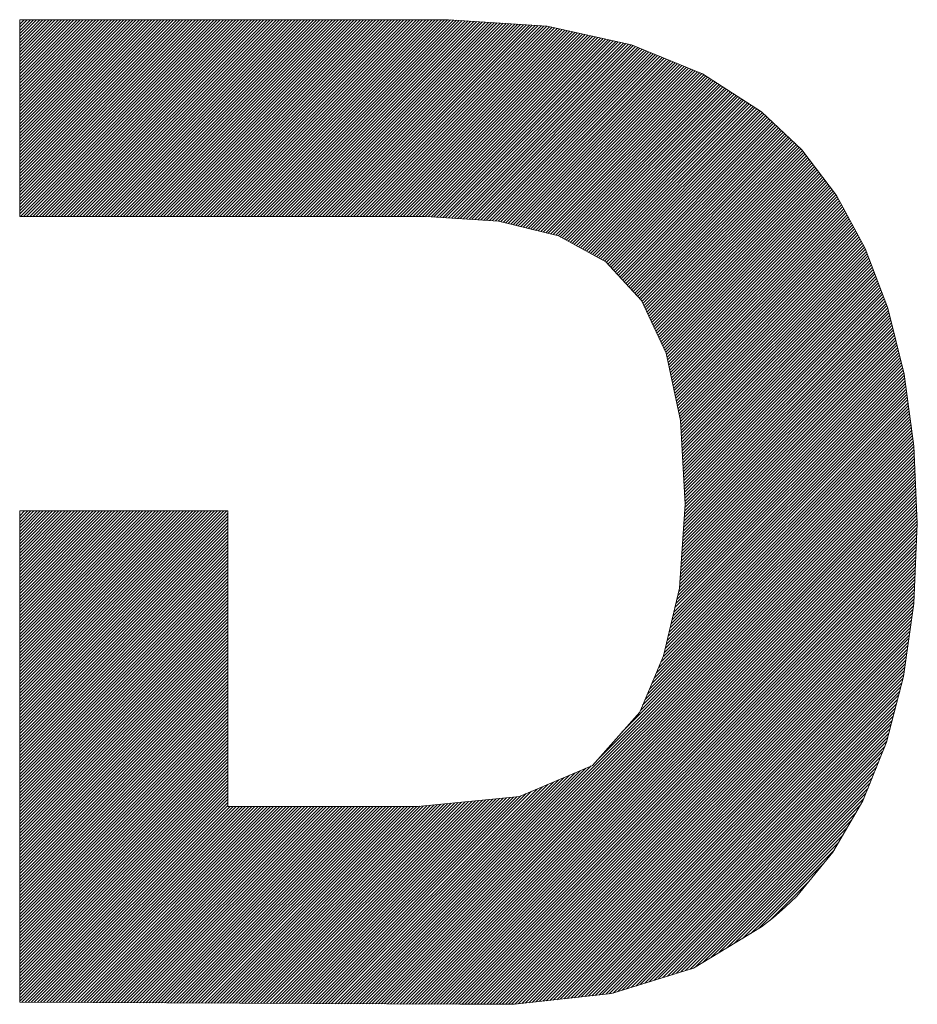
# Model space of a CAD drawing. Header units: millimetres. Extents: x 4 to 415, y -8563 to 292.
# Tile 184 of 256: x 240.52 to 245.05, y 11.51 to 16.49. Entities that reach past the tile are written whole.
import ezdxf

# ---------------------------------------------------------------- set-up
doc = ezdxf.new("R2010")
doc.units = ezdxf.units.MM
doc.layers.add('256', color=7, linetype='Continuous')

# ---------------------------------------------------------------- blocks, each defined once
blk = doc.blocks.new('HATCH25')
at = {"color": 5, "lineweight": 13}
for p, q in [((240.518724, 16.466352), (240.541322, 16.48895)), ((240.518724, 16.450632), (240.557042, 16.48895)), ((240.518724, 16.434912), (240.572762, 16.48895)), ((240.518724, 16.419192), (240.588482, 16.48895)), ((240.518724, 16.403472), (240.604202, 16.48895)), ((240.518724, 16.387752), (240.619922, 16.48895)), ((240.518724, 16.372032), (240.635642, 16.48895)), ((240.518724, 16.356312), (240.651362, 16.48895)), ((240.518724, 16.340592), (240.667082, 16.48895)), ((240.518724, 16.324872), (240.682802, 16.48895)), ((240.518724, 16.309152), (240.698522, 16.48895)), ((240.518724, 16.293432), (240.714242, 16.48895)), ((240.518724, 16.277712), (240.729962, 16.48895)), ((240.518724, 16.261992), (240.745682, 16.48895)), ((240.518724, 16.246272), (240.761402, 16.48895)), ((240.518724, 16.230552), (240.777122, 16.48895)), ((240.518724, 16.214832), (240.792842, 16.48895)), ((240.518724, 16.199112), (240.808562, 16.48895)), ((240.518724, 16.183392), (240.824282, 16.48895)), ((240.518724, 16.167672), (240.840002, 16.48895)), ((240.518724, 16.151952), (240.855722, 16.48895)), ((240.518724, 16.136232), (240.871442, 16.48895)), ((240.518724, 16.120512), (240.887162, 16.48895)), ((240.518724, 16.104792), (240.902882, 16.48895)), ((240.518724, 16.089072), (240.918602, 16.48895)), ((240.518724, 16.073352), (240.934322, 16.48895)), ((240.518724, 16.057633), (240.950041, 16.48895)), ((240.518724, 16.041913), (240.965761, 16.48895)), ((240.518724, 16.026193), (240.981481, 16.48895)), ((240.518724, 16.010473), (240.997201, 16.48895)), ((240.518724, 15.994753), (241.012921, 16.48895)), ((240.518724, 15.979033), (241.028641, 16.48895)), ((240.518724, 15.963313), (241.044361, 16.48895)), ((240.518724, 15.947593), (241.060081, 16.48895)), ((240.518724, 15.931873), (241.075801, 16.48895)), ((240.518724, 15.916153), (241.091521, 16.48895)), ((240.518724, 15.900433), (241.107241, 16.48895)), ((240.518724, 15.884713), (241.122961, 16.48895)), ((240.518724, 15.868993), (241.138681, 16.48895)), ((240.518724, 15.853273), (241.154401, 16.48895)), ((240.518724, 15.837553), (241.170121, 16.48895)), ((240.518724, 15.821833), (241.185841, 16.48895)), ((240.518724, 15.806113), (241.201561, 16.48895)), ((240.518724, 15.790393), (241.217281, 16.48895)), ((240.518724, 15.774673), (241.233001, 16.48895)), ((240.518724, 15.758953), (241.248721, 16.48895)), ((240.518724, 15.743233), (241.264441, 16.48895)), ((240.518724, 15.727513), (241.280161, 16.48895)), ((240.518724, 15.711793), (241.295881, 16.48895)), ((240.518724, 15.696073), (241.311601, 16.48895)), ((240.518724, 15.680353), (241.327321, 16.48895)), ((240.518724, 15.664633), (241.343041, 16.48895)), ((240.518724, 15.648913), (241.358761, 16.48895)), ((240.518724, 15.633193), (241.374481, 16.48895)), ((240.518724, 15.617473), (241.390201, 16.48895)), ((240.518724, 15.601753), (241.405921, 16.48895)), ((240.518724, 15.586034), (241.42164, 16.48895)), ((240.518724, 15.570314), (241.43736, 16.48895)), ((240.518724, 15.554594), (241.45308, 16.48895)), ((240.518724, 15.538874), (241.4688, 16.48895)), ((240.518724, 15.523154), (241.48452, 16.48895)), ((240.518724, 15.507434), (241.50024, 16.48895)), ((240.522286, 15.495276), (241.51596, 16.48895)), ((240.538006, 15.495276), (241.53168, 16.48895)), ((240.553726, 15.495276), (241.5474, 16.48895)), ((240.569446, 15.495276), (241.56312, 16.48895)), ((240.585166, 15.495276), (241.57884, 16.48895)), ((240.600886, 15.495276), (241.59456, 16.48895)), ((240.616606, 15.495276), (241.61028, 16.48895)), ((240.632326, 15.495276), (241.626, 16.48895)), ((240.648046, 15.495276), (241.64172, 16.48895)), ((240.663766, 15.495276), (241.65744, 16.48895)), ((240.679486, 15.495276), (241.67316, 16.48895)), ((240.695206, 15.495276), (241.68888, 16.48895)), ((240.710926, 15.495276), (241.7046, 16.48895)), ((240.726646, 15.495276), (241.72032, 16.48895)), ((240.742366, 15.495276), (241.73604, 16.48895)), ((240.758086, 15.495276), (241.75176, 16.48895)), ((240.773806, 15.495276), (241.76748, 16.48895)), ((240.789526, 15.495276), (241.7832, 16.48895)), ((240.805246, 15.495276), (241.79892, 16.48895)), ((240.820966, 15.495276), (241.81464, 16.48895)), ((240.836686, 15.495276), (241.83036, 16.48895)), ((240.852406, 15.495276), (241.84608, 16.48895)), ((240.868126, 15.495276), (241.8618, 16.48895)), ((240.883846, 15.495276), (241.87752, 16.48895)), ((240.899566, 15.495276), (241.89324, 16.48895)), ((240.915285, 15.495276), (241.908959, 16.48895)), ((240.931005, 15.495276), (241.924679, 16.48895)), ((240.946725, 15.495276), (241.940399, 16.48895)), ((240.962445, 15.495276), (241.956119, 16.48895)), ((240.978165, 15.495276), (241.971839, 16.48895)), ((240.993885, 15.495276), (241.987559, 16.48895)), ((241.009605, 15.495276), (242.003279, 16.48895)), ((241.025325, 15.495276), (242.018999, 16.48895)), ((241.041045, 15.495276), (242.034719, 16.48895)), ((241.056765, 15.495276), (242.050439, 16.48895)), ((241.072485, 15.495276), (242.066159, 16.48895)), ((241.088205, 15.495276), (242.081879, 16.48895)), ((241.103925, 15.495276), (242.097599, 16.48895)), ((241.119645, 15.495276), (242.113319, 16.48895)), ((241.135365, 15.495276), (242.129039, 16.48895)), ((241.151085, 15.495276), (242.144759, 16.48895)), ((241.166805, 15.495276), (242.160479, 16.48895)), ((241.182525, 15.495276), (242.176199, 16.48895)), ((241.198245, 15.495276), (242.191919, 16.48895)), ((241.213965, 15.495276), (242.207639, 16.48895)), ((241.229685, 15.495276), (242.223359, 16.48895)), ((241.245405, 15.495276), (242.239079, 16.48895)), ((241.261125, 15.495276), (242.254799, 16.48895)), ((241.276845, 15.495276), (242.270519, 16.48895)), ((241.292565, 15.495276), (242.286239, 16.48895)), ((241.308285, 15.495276), (242.301959, 16.48895)), ((241.324005, 15.495276), (242.317679, 16.48895)), ((241.339725, 15.495276), (242.333399, 16.48895)), ((241.355445, 15.495276), (242.349119, 16.48895)), ((241.371165, 15.495276), (242.364839, 16.48895)), ((241.386884, 15.495276), (242.380558, 16.48895)), ((241.402604, 15.495276), (242.396278, 16.48895)), ((241.418324, 15.495276), (242.411998, 16.48895)), ((241.434044, 15.495276), (242.427718, 16.48895)), ((241.449764, 15.495276), (242.443438, 16.48895)), ((241.465484, 15.495276), (242.459158, 16.48895)), ((241.481204, 15.495276), (242.474878, 16.48895)), ((241.496924, 15.495276), (242.490598, 16.48895)), ((241.512644, 15.495276), (242.506318, 16.48895)), ((241.528364, 15.495276), (242.522038, 16.48895)), ((241.544084, 15.495276), (242.537758, 16.48895)), ((241.559804, 15.495276), (242.553478, 16.48895)), ((241.575524, 15.495276), (242.569198, 16.48895)), ((241.591244, 15.495276), (242.584918, 16.48895)), ((241.606964, 15.495276), (242.600638, 16.48895)), ((241.622684, 15.495276), (242.616358, 16.48895)), ((241.638404, 15.495276), (242.632078, 16.48895)), ((241.654124, 15.495276), (242.647798, 16.48895)), ((241.669844, 15.495276), (242.663518, 16.48895)), ((241.685564, 15.495276), (242.679238, 16.48895)), ((241.701284, 15.495276), (242.694305, 16.488297)), ((241.717004, 15.495276), (242.709042, 16.487315)), ((241.732724, 15.495276), (242.72378, 16.486332)), ((241.748444, 15.495276), (242.738518, 16.48535)), ((241.764164, 15.495276), (242.753255, 16.484367)), ((241.779884, 15.495276), (242.767993, 16.483385)), ((241.795604, 15.495276), (242.78273, 16.482403)), ((241.811324, 15.495276), (242.797468, 16.48142)), ((241.827044, 15.495276), (242.812206, 16.480438)), ((241.842764, 15.495276), (242.826943, 16.479456)), ((241.858484, 15.495276), (242.841681, 16.478473)), ((241.874203, 15.495276), (242.856419, 16.477491)), ((241.889923, 15.495276), (242.871156, 16.476509)), ((241.905643, 15.495276), (242.885894, 16.475526)), ((241.921363, 15.495276), (242.900631, 16.474544)), ((241.937083, 15.495276), (242.915369, 16.473562)), ((241.952803, 15.495276), (242.930107, 16.472579)), ((241.968523, 15.495276), (242.944844, 16.471597)), ((241.984243, 15.495276), (242.959582, 16.470615)), ((241.999963, 15.495276), (242.97432, 16.469632)), ((242.015683, 15.495276), (242.989057, 16.46865)), ((242.031403, 15.495276), (243.003795, 16.467668)), ((242.047123, 15.495276), (243.018532, 16.466685)), ((242.062843, 15.495276), (243.03327, 16.465703)), ((242.078563, 15.495276), (243.048008, 16.464721)), ((242.094283, 15.495276), (243.062745, 16.463738)), ((242.110003, 15.495276), (243.077483, 16.462756)), ((242.125723, 15.495276), (243.092221, 16.461774)), ((242.141443, 15.495276), (243.106958, 16.460791)), ((242.157163, 15.495276), (243.121696, 16.459809)), ((242.172883, 15.495276), (243.136433, 16.458827)), ((242.188603, 15.495276), (243.151171, 16.457844)), ((242.204323, 15.495276), (243.165909, 16.456862)), ((242.220043, 15.495276), (243.180646, 16.45588)), ((242.235763, 15.495276), (243.193659, 16.453172)), ((242.251483, 15.495276), (243.206538, 16.450332)), ((242.267203, 15.495276), (243.219418, 16.447491)), ((242.282923, 15.495276), (243.232297, 16.444651)), ((242.298643, 15.495276), (243.245177, 16.44181)), ((242.314363, 15.495276), (243.258056, 16.438969)), ((242.330083, 15.495276), (243.270935, 16.436129)), ((242.345802, 15.495276), (243.283815, 16.433288)), ((242.361522, 15.495276), (243.296694, 16.430448)), ((242.377242, 15.495276), (243.309574, 16.427607)), ((242.392962, 15.495276), (243.322453, 16.424767)), ((242.408682, 15.495276), (243.335332, 16.421926)), ((242.424402, 15.495276), (243.348212, 16.419085)), ((242.440122, 15.495276), (243.361091, 16.416245)), ((242.455842, 15.495276), (243.373971, 16.413404)), ((242.471562, 15.495276), (243.38685, 16.410564)), ((242.487282, 15.495276), (243.399729, 16.407723)), ((242.503002, 15.495276), (243.412609, 16.404883)), ((242.518722, 15.495276), (243.425488, 16.402042)), ((242.534442, 15.495276), (243.438368, 16.399201)), ((242.550162, 15.495276), (243.451247, 16.396361)), ((242.565882, 15.495276), (243.464126, 16.39352)), ((242.580879, 15.494553), (243.477006, 16.39068)), ((242.595651, 15.493606), (243.489885, 16.387839)), ((242.610424, 15.492658), (243.502764, 16.384999)), ((242.625197, 15.491711), (243.515644, 16.382158)), ((242.63997, 15.490764), (243.528523, 16.379317)), ((242.654743, 15.489817), (243.541403, 16.376477)), ((242.669516, 15.48887), (243.554282, 16.373636)), ((242.684289, 15.487923), (243.567161, 16.370796)), ((242.699062, 15.486976), (243.580041, 16.367955)), ((242.713834, 15.486029), (243.59292, 16.365115)), ((242.728607, 15.485082), (243.6058, 16.362274)), ((242.74338, 15.484135), (243.617238, 16.357992)), ((242.758153, 15.483187), (243.6284, 16.353434)), ((242.772926, 15.48224), (243.639562, 16.348877)), ((242.787699, 15.481293), (243.650724, 16.344319)), ((242.802472, 15.480346), (243.661887, 16.339761)), ((242.817245, 15.479399), (243.673049, 16.335203)), ((242.832017, 15.478452), (243.684211, 16.330646)), ((242.84679, 15.477505), (243.695374, 16.326088)), ((242.861563, 15.476558), (243.706536, 16.32153)), ((242.876336, 15.475611), (243.717698, 16.316973)), ((242.891109, 15.474664), (243.72886, 16.312415)), ((242.905882, 15.473716), (243.740023, 16.307857)), ((242.920655, 15.472769), (243.751185, 16.3033)), ((242.935427, 15.471822), (243.762347, 16.298742)), ((242.948252, 15.468927), (243.77351, 16.294184)), ((242.960853, 15.465808), (243.784672, 16.289627)), ((242.973454, 15.462689), (243.795834, 16.285069)), ((242.986055, 15.45957), (243.806996, 16.280511)), ((242.998656, 15.456451), (243.818159, 16.275954)), ((243.011258, 15.453333), (243.829321, 16.271396)), ((243.023859, 15.450214), (243.840483, 16.266838)), ((243.03646, 15.447095), (243.851645, 16.262281)), ((243.049061, 15.443976), (243.862808, 16.257723)), ((243.061662, 15.440857), (243.87397, 16.253165)), ((243.074263, 15.437739), (243.885132, 16.248607)), ((243.086865, 15.43462), (243.896295, 16.24405)), ((243.099466, 15.431501), (243.907457, 16.239492)), ((243.112067, 15.428382), (243.918619, 16.234934)), ((243.124668, 15.425263), (243.929781, 16.230377)), ((243.137269, 15.422145), (243.940944, 16.225819)), ((243.14987, 15.419026), (243.952106, 16.221261)), ((243.162472, 15.415907), (243.963268, 16.216704)), ((243.175073, 15.412788), (243.973397, 16.211113)), ((243.187674, 15.409669), (243.982955, 16.204951)), ((243.200275, 15.40655), (243.992514, 16.198789)), ((243.212876, 15.403432), (244.002072, 16.192627)), ((243.225477, 15.400313), (244.01163, 16.186466)), ((243.238079, 15.397194), (244.021188, 16.180304)), ((243.248334, 15.39173), (244.030747, 16.174142)), ((243.25847, 15.386146), (244.040305, 16.16798)), ((243.268606, 15.380562), (244.049863, 16.161819)), ((243.278742, 15.374977), (244.059421, 16.155657)), ((243.288877, 15.369393), (244.068979, 16.149495)), ((243.299013, 15.363809), (244.078538, 16.143333)), ((243.309149, 15.358224), (244.088096, 16.137172)), ((243.319284, 15.35264), (244.097654, 16.13101)), ((243.32942, 15.347056), (244.107212, 16.124848)), ((243.339556, 15.341472), (244.11677, 16.118686)), ((243.349692, 15.335887), (244.126329, 16.112525)), ((243.359827, 15.330303), (244.135887, 16.106363)), ((243.369963, 15.324719), (244.145445, 16.100201)), ((243.380099, 15.319135), (244.155003, 16.094039)), ((243.390234, 15.31355), (244.164562, 16.087878)), ((243.40037, 15.307966), (244.17412, 16.081716)), ((243.410506, 15.302382), (244.183678, 16.075554)), ((243.420641, 15.296798), (244.193236, 16.069392)), ((243.430777, 15.291213), (244.202794, 16.063231)), ((243.440913, 15.285629), (244.212353, 16.057069)), ((243.451049, 15.280045), (244.221911, 16.050907)), ((243.461184, 15.274461), (244.231469, 16.044745)), ((243.47132, 15.268876), (244.241027, 16.038584)), ((243.480611, 15.262447), (244.250585, 16.032422)), ((243.488158, 15.254275), (244.260144, 16.02626)), ((243.495706, 15.246102), (244.268848, 16.019245)), ((243.503254, 15.23793), (244.276949, 16.011625)), ((243.510801, 15.229758), (244.285049, 16.004006)), ((243.518349, 15.221585), (244.293149, 15.996386)), ((243.525896, 15.213413), (244.30125, 15.988766)), ((243.533444, 15.20524), (244.30935, 15.981147)), ((243.540991, 15.197068), (244.31745, 15.973527)), ((243.548539, 15.188896), (244.325551, 15.965907)), ((243.556087, 15.180723), (244.333651, 15.958288)), ((243.563634, 15.172551), (244.341751, 15.950668)), ((243.571182, 15.164378), (244.349851, 15.943048)), ((243.578729, 15.156206), (244.357952, 15.935429)), ((243.586277, 15.148034), (244.366052, 15.927809)), ((243.593824, 15.139861), (244.374152, 15.920189)), ((243.601372, 15.131689), (244.382253, 15.91257)), ((243.608919, 15.123516), (244.390353, 15.90495)), ((243.616467, 15.115344), (244.398453, 15.89733)), ((243.624015, 15.107172), (244.406554, 15.889711)), ((243.631562, 15.098999), (244.414654, 15.882091)), ((243.63911, 15.090827), (244.422754, 15.874471)), ((243.646657, 15.082654), (244.430855, 15.866852)), ((243.654205, 15.074482), (244.438955, 15.859232)), ((243.660694, 15.065251), (244.447055, 15.851612)), ((243.665727, 15.054564), (244.455155, 15.843993)), ((243.67076, 15.043877), (244.463256, 15.836373)), ((243.675793, 15.03319), (244.470912, 15.828309)), ((243.680825, 15.022503), (244.477689, 15.819367)), ((243.685858, 15.011816), (244.484467, 15.810424)), ((243.690891, 15.001129), (244.491244, 15.801481)), ((243.695924, 14.990441), (244.498021, 15.792539)), ((243.700957, 14.979754), (244.504798, 15.783596)), ((243.70599, 14.969067), (244.511576, 15.774653)), ((243.711023, 14.95838), (244.518353, 15.76571)), ((243.716055, 14.947693), (244.52513, 15.756768)), ((243.721088, 14.937006), (244.531907, 15.747825)), ((243.726121, 14.926319), (244.538685, 15.738882)), ((243.731154, 14.915632), (244.545462, 15.72994)), ((243.736187, 14.904944), (244.552239, 15.720997)), ((243.74122, 14.894257), (244.559016, 15.712054)), ((243.746253, 14.88357), (244.565794, 15.703111)), ((243.751285, 14.872883), (244.572571, 15.694169)), ((243.756318, 14.862196), (244.579348, 15.685226)), ((243.761351, 14.851509), (244.586126, 15.676283)), ((243.766384, 14.840822), (244.592903, 15.667341)), ((243.771417, 14.830135), (244.59968, 15.658398)), ((243.77645, 14.819447), (244.606457, 15.649455)), ((243.781482, 14.80876), (244.613235, 15.640513)), ((243.785076, 14.796634), (244.620012, 15.63157)), ((243.787833, 14.783671), (244.626789, 15.622627)), ((243.79059, 14.770708), (244.633566, 15.613684)), ((243.793347, 14.757746), (244.640344, 15.604742)), ((243.796105, 14.744783), (244.646484, 15.595162)), ((243.798862, 14.73182), (244.652006, 15.584964)), ((243.801619, 14.718858), (244.657529, 15.574767)), ((243.804377, 14.705895), (244.663052, 15.56457)), ((243.807134, 14.692932), (244.668575, 15.554373)), ((243.809891, 14.67997), (244.674097, 15.544176)), ((243.812649, 14.667007), (244.67962, 15.533978)), ((243.815406, 14.654044), (244.685143, 15.523781)), ((243.818163, 14.641082), (244.690665, 15.513584)), ((243.820921, 14.628119), (244.696188, 15.503387)), ((243.823678, 14.615156), (244.701711, 15.493189)), ((243.826435, 14.602194), (244.707234, 15.482992)), ((243.829192, 14.589231), (244.712756, 15.472795)), ((243.83195, 14.576268), (244.718279, 15.462598)), ((243.834707, 14.563306), (244.723802, 15.4524)), ((243.837464, 14.550343), (244.729325, 15.442203)), ((243.840222, 14.53738), (244.734847, 15.432006)), ((243.842979, 14.524418), (244.74037, 15.421809)), ((243.845736, 14.511455), (244.745893, 15.411611)), ((243.848494, 14.498492), (244.751415, 15.401414)), ((243.851251, 14.48553), (244.756938, 15.391217)), ((243.854008, 14.472567), (244.762461, 15.38102)), ((243.856065, 14.458904), (244.767984, 15.370822)), ((243.856892, 14.44401), (244.773506, 15.360625)), ((243.857718, 14.429117), (244.779029, 15.350428)), ((243.858544, 14.414223), (244.784552, 15.340231)), ((243.85937, 14.399329), (244.78972, 15.329679)), ((243.860196, 14.384435), (244.794029, 15.318268)), ((243.861022, 14.369541), (244.798338, 15.306857)), ((243.861848, 14.354647), (244.802647, 15.295446)), ((243.862674, 14.339753), (244.806956, 15.284035)), ((243.8635, 14.324859), (244.811265, 15.272625)), ((243.864326, 14.309965), (244.815574, 15.261214)), ((243.865152, 14.295072), (244.819883, 15.249803)), ((243.865979, 14.280178), (244.824192, 15.238392)), ((243.866805, 14.265284), (244.828501, 15.226981)), ((243.867631, 14.25039), (244.83281, 15.21557)), ((243.868457, 14.235496), (244.837119, 15.204159)), ((243.869283, 14.220602), (244.841429, 15.192748)), ((243.870109, 14.205708), (244.845738, 15.181337)), ((243.870935, 14.190814), (244.850047, 15.169926)), ((243.871761, 14.175921), (244.854356, 15.158515)), ((243.872587, 14.161027), (244.858665, 15.147104)), ((243.873413, 14.146133), (244.862974, 15.135693)), ((243.874239, 14.131239), (244.867283, 15.124282)), ((243.875066, 14.116345), (244.871592, 15.112871)), ((243.875892, 14.101451), (244.875901, 15.10146)), ((243.876718, 14.086557), (244.88021, 15.090049)), ((243.877544, 14.071663), (244.884519, 15.078638)), ((243.87689, 14.00813), (244.901755, 15.032994)), ((243.878035, 14.024995), (244.897446, 15.044405)), ((243.87837, 14.05677), (244.888828, 15.067227)), ((243.879179, 14.041859), (244.893137, 15.055816)), ((243.872313, 13.940673), (244.914345, 14.982705)), ((243.873457, 13.957537), (244.911236, 14.995316)), ((243.874602, 13.974401), (244.908128, 15.007927)), ((243.875746, 13.991266), (244.905019, 15.020539)), ((243.867735, 13.873215), (244.92678, 14.93226)), ((243.868879, 13.890079), (244.923671, 14.944871)), ((243.870024, 13.906944), (244.920562, 14.957482)), ((243.871168, 13.923808), (244.917454, 14.970094)), ((243.863157, 13.805757), (244.939214, 14.881815)), ((243.864302, 13.822622), (244.936106, 14.894426)), ((243.865446, 13.839486), (244.932997, 14.907037)), ((243.866591, 13.856351), (244.929888, 14.919648)), ((243.858579, 13.7383), (244.951649, 14.831369)), ((243.859724, 13.755164), (244.94854, 14.843981)), ((243.860868, 13.772029), (244.945432, 14.856592)), ((243.862013, 13.788893), (244.942323, 14.869203)), ((243.854002, 13.670842), (244.964084, 14.780924)), ((243.855146, 13.687707), (244.960975, 14.793535)), ((243.856291, 13.704571), (244.957866, 14.806147)), ((243.857435, 13.721435), (244.954758, 14.818758)), ((243.846647, 13.600607), (244.976518, 14.730479)), ((243.850568, 13.620249), (244.97341, 14.74309)), ((243.851713, 13.637113), (244.970301, 14.755702)), ((243.852857, 13.653978), (244.967192, 14.768313)), ((243.827425, 13.518506), (244.987221, 14.678302)), ((243.83223, 13.539031), (244.985323, 14.692124)), ((243.837036, 13.559557), (244.982736, 14.705256)), ((243.841841, 13.580082), (244.979627, 14.717868)), ((243.813008, 13.456929), (244.992915, 14.636835)), ((243.817814, 13.477455), (244.991017, 14.650658)), ((243.822619, 13.49798), (244.989119, 14.66448)), ((243.793787, 13.374828), (245.000506, 14.581547)), ((243.798592, 13.395353), (244.998608, 14.595369)), ((243.803398, 13.415878), (244.99671, 14.609191)), ((243.808203, 13.436404), (244.994812, 14.623013)), ((243.774565, 13.292726), (245.008097, 14.526258)), ((243.77937, 13.313251), (245.006199, 14.54008)), ((243.784176, 13.333777), (245.004301, 14.553902)), ((243.788981, 13.354302), (245.002403, 14.567724)), ((243.745626, 13.216627), (245.01379, 14.484791)), ((243.757274, 13.243995), (245.011892, 14.498613)), ((243.768922, 13.271363), (245.009995, 14.512436)), ((243.699034, 13.107155), (245.021381, 14.429503)), ((243.710682, 13.134523), (245.019483, 14.443325)), ((243.72233, 13.161891), (245.017586, 14.457147)), ((243.733978, 13.189259), (245.015688, 14.470969)), ((243.664089, 13.025051), (245.027075, 14.388036)), ((243.675738, 13.052419), (245.025177, 14.401858)), ((243.687386, 13.079787), (245.023279, 14.41568)), ((242.219104, 11.517186), (245.034469, 14.33255)), ((243.439421, 12.753222), (245.032768, 14.346569)), ((243.559896, 12.889418), (245.03087, 14.360392)), ((243.652441, 12.997683), (245.028972, 14.374214)), ((242.234744, 11.517106), (245.035115, 14.317477)), ((242.250384, 11.517026), (245.035762, 14.302404)), ((242.266024, 11.516946), (245.036409, 14.287331)), ((242.281664, 11.516866), (245.037056, 14.272257)), ((242.297304, 11.516786), (245.037702, 14.257184)), ((242.312944, 11.516706), (245.038349, 14.242111)), ((242.328584, 11.516626), (245.038996, 14.227038)), ((242.344224, 11.516546), (245.039643, 14.211964)), ((242.359864, 11.516466), (245.040289, 14.196891)), ((242.375504, 11.516386), (245.040936, 14.181818)), ((242.391144, 11.516306), (245.041583, 14.166745)), ((242.406784, 11.516226), (245.04223, 14.151671)), ((242.422424, 11.516146), (245.042876, 14.136598)), ((242.438064, 11.516066), (245.043523, 14.121525)), ((242.453704, 11.515986), (245.04417, 14.106452)), ((242.469344, 11.515906), (245.044816, 14.091379)), ((242.484984, 11.515826), (245.045463, 14.076305)), ((242.500624, 11.515746), (245.04611, 14.061232)), ((242.516264, 11.515666), (245.046757, 14.046159)), ((242.531904, 11.515586), (245.047403, 14.031086)), ((240.518724, 13.982597), (240.543544, 14.007417)), ((240.518724, 13.966877), (240.559264, 14.007417)), ((240.518724, 13.951157), (240.574984, 14.007417)), ((240.518724, 13.935437), (240.590704, 14.007417)), ((240.518724, 13.919717), (240.606424, 14.007417)), ((240.518724, 13.903997), (240.622144, 14.007417)), ((240.518724, 13.888277), (240.637864, 14.007417)), ((240.518724, 13.872557), (240.653584, 14.007417)), ((240.518724, 13.856837), (240.669304, 14.007417)), ((240.518724, 13.841117), (240.685024, 14.007417)), ((240.518724, 13.825397), (240.700744, 14.007417)), ((240.518724, 13.809677), (240.716464, 14.007417)), ((240.518724, 13.793957), (240.732184, 14.007417)), ((240.518724, 13.778237), (240.747904, 14.007417)), ((240.518724, 13.762517), (240.763624, 14.007417)), ((240.518724, 13.746797), (240.779344, 14.007417)), ((240.518724, 13.731077), (240.795064, 14.007417)), ((240.518724, 13.715357), (240.810784, 14.007417)), ((240.518724, 13.699637), (240.826504, 14.007417)), ((240.518724, 13.683917), (240.842224, 14.007417)), ((240.518724, 13.668198), (240.857943, 14.007417)), ((240.518724, 13.652478), (240.873663, 14.007417)), ((240.518724, 13.636758), (240.889383, 14.007417)), ((240.518724, 13.621038), (240.905103, 14.007417)), ((240.518724, 13.605318), (240.920823, 14.007417)), ((240.518724, 13.589598), (240.936543, 14.007417)), ((240.518724, 13.573878), (240.952263, 14.007417)), ((240.518724, 13.558158), (240.967983, 14.007417)), ((240.518724, 13.542438), (240.983703, 14.007417)), ((240.518724, 13.526718), (240.999423, 14.007417)), ((240.518724, 13.510998), (241.015143, 14.007417)), ((240.518724, 13.495278), (241.030863, 14.007417)), ((240.518724, 13.479558), (241.046583, 14.007417)), ((240.518724, 13.463838), (241.062303, 14.007417)), ((240.518724, 13.448118), (241.078023, 14.007417)), ((240.518724, 13.432398), (241.093743, 14.007417)), ((240.518724, 13.416678), (241.109463, 14.007417)), ((240.518724, 13.400958), (241.125183, 14.007417)), ((240.518724, 13.385238), (241.140903, 14.007417)), ((240.518724, 13.369518), (241.156623, 14.007417)), ((240.518724, 13.353798), (241.172343, 14.007417)), ((240.518724, 13.338078), (241.188063, 14.007417)), ((240.518724, 13.322358), (241.203783, 14.007417)), ((240.518724, 13.306638), (241.219503, 14.007417)), ((240.518724, 13.290918), (241.235223, 14.007417)), ((240.518724, 13.275198), (241.250943, 14.007417)), ((240.518724, 13.259478), (241.266663, 14.007417)), ((240.518724, 13.243758), (241.282383, 14.007417)), ((240.518724, 13.228038), (241.298103, 14.007417)), ((240.518724, 13.212318), (241.313823, 14.007417)), ((240.518724, 13.196598), (241.329543, 14.007417)), ((240.518724, 13.180879), (241.345262, 14.007417)), ((240.518724, 13.165159), (241.360982, 14.007417)), ((240.518724, 13.149439), (241.376702, 14.007417)), ((240.518724, 13.133719), (241.392422, 14.007417)), ((240.518724, 13.117999), (241.408142, 14.007417)), ((240.518724, 13.102279), (241.423862, 14.007417)), ((240.518724, 13.086559), (241.439582, 14.007417)), ((240.518724, 13.070839), (241.455302, 14.007417)), ((240.518724, 13.055119), (241.471022, 14.007417)), ((240.518724, 13.039399), (241.486742, 14.007417)), ((240.518724, 13.023679), (241.502462, 14.007417)), ((240.518724, 13.007959), (241.518182, 14.007417)), ((240.518724, 12.992239), (241.533902, 14.007417)), ((240.518724, 12.976519), (241.549622, 14.007417)), ((240.518724, 12.960799), (241.565342, 14.007417)), ((240.518724, 12.945079), (241.570065, 13.99642)), ((240.518724, 12.929359), (241.570065, 13.9807)), ((242.547544, 11.515506), (245.04805, 14.016012)), ((242.563184, 11.515426), (245.048697, 14.000939)), ((242.578824, 11.515346), (245.049344, 13.985866)), ((240.518724, 12.913639), (241.570065, 13.96498)), ((240.518724, 12.897919), (241.570065, 13.94926)), ((240.518724, 12.882199), (241.570065, 13.93354)), ((242.594464, 11.515266), (245.04999, 13.970793)), ((242.610103, 11.515186), (245.050637, 13.955719)), ((242.625743, 11.515106), (245.050956, 13.940319)), ((240.518724, 12.866479), (241.570065, 13.91782)), ((240.518724, 12.850759), (241.570065, 13.9021)), ((240.518724, 12.835039), (241.570065, 13.88638)), ((242.641383, 11.515026), (245.050242, 13.923885)), ((242.657023, 11.514946), (245.049529, 13.907451)), ((242.672663, 11.514866), (245.048815, 13.891017)), ((240.518724, 12.819319), (241.570065, 13.87066)), ((240.518724, 12.803599), (241.570065, 13.85494)), ((240.518724, 12.787879), (241.570065, 13.83922)), ((242.688303, 11.514786), (245.048101, 13.874584)), ((242.703943, 11.514706), (245.047387, 13.85815)), ((242.719583, 11.514626), (245.046674, 13.841716)), ((240.518724, 12.772159), (241.570065, 13.8235)), ((240.518724, 12.756439), (241.570065, 13.80778)), ((240.518724, 12.740719), (241.570065, 13.79206)), ((242.735223, 11.514546), (245.04596, 13.825283)), ((242.750909, 11.514512), (245.045246, 13.808849)), ((242.766629, 11.514512), (245.044533, 13.792415)), ((240.518724, 12.724999), (241.570065, 13.77634)), ((240.518724, 12.70928), (241.570065, 13.760621)), ((240.518724, 12.69356), (241.570065, 13.744901)), ((242.782349, 11.514512), (245.043819, 13.775982)), ((242.798069, 11.514512), (245.043105, 13.759548)), ((242.813789, 11.514512), (245.042391, 13.743114)), ((240.518724, 12.67784), (241.570065, 13.729181)), ((240.518724, 12.66212), (241.570065, 13.713461)), ((240.518724, 12.6464), (241.570065, 13.697741)), ((240.518724, 12.63068), (241.570065, 13.682021)), ((242.829509, 11.514512), (245.041678, 13.72668)), ((242.845229, 11.514512), (245.040964, 13.710247)), ((242.860949, 11.514512), (245.04025, 13.693813)), ((240.518724, 12.61496), (241.570065, 13.666301)), ((240.518724, 12.59924), (241.570065, 13.650581)), ((240.518724, 12.58352), (241.570065, 13.634861)), ((242.876669, 11.514512), (245.039536, 13.677379)), ((242.892389, 11.514512), (245.038823, 13.660946)), ((242.908109, 11.514512), (245.038109, 13.644512)), ((240.518724, 12.5678), (241.570065, 13.619141)), ((240.518724, 12.55208), (241.570065, 13.603421)), ((240.518724, 12.53636), (241.570065, 13.587701)), ((242.923829, 11.514512), (245.037395, 13.628078)), ((242.939549, 11.514512), (245.036681, 13.611645)), ((242.955269, 11.514512), (245.035968, 13.595211)), ((240.518724, 12.52064), (241.570065, 13.571981)), ((240.518724, 12.50492), (241.570065, 13.556261)), ((240.518724, 12.4892), (241.570065, 13.540541)), ((242.970989, 11.514512), (245.035254, 13.578777)), ((242.986709, 11.514512), (245.03454, 13.562343)), ((243.002429, 11.514512), (245.033827, 13.54591)), ((240.518724, 12.47348), (241.570065, 13.524821)), ((240.518724, 12.45776), (241.570065, 13.509101)), ((240.518724, 12.44204), (241.570065, 13.493381)), ((243.01821, 11.514573), (245.031933, 13.528296)), ((243.035879, 11.516522), (245.02934, 13.509984)), ((243.053547, 11.51847), (245.026748, 13.491671)), ((240.518724, 12.42632), (241.570065, 13.477661)), ((240.518724, 12.4106), (241.570065, 13.461941)), ((240.518724, 12.39488), (241.570065, 13.446221)), ((243.071216, 11.520419), (245.024155, 13.473358)), ((243.088884, 11.522367), (245.021562, 13.455046)), ((243.106552, 11.524316), (245.01897, 13.436733)), ((240.518724, 12.37916), (241.570065, 13.430501)), ((240.518724, 12.36344), (241.570065, 13.414781)), ((240.518724, 12.34772), (241.570065, 13.399061)), ((240.518724, 12.332), (241.570065, 13.383341)), ((243.124221, 11.526264), (245.016377, 13.418421)), ((243.141889, 11.528213), (245.013785, 13.400108)), ((243.159558, 11.530161), (245.011192, 13.381796)), ((240.518724, 12.31628), (241.570065, 13.367621)), ((240.518724, 12.30056), (241.570065, 13.351901)), ((240.518724, 12.28484), (241.570065, 13.336181)), ((243.177226, 11.53211), (245.008599, 13.363483)), ((243.194895, 11.534058), (245.006007, 13.34517)), ((240.518724, 12.26912), (241.570065, 13.320461)), ((240.518724, 12.2534), (241.570065, 13.304741)), ((240.518724, 12.23768), (241.570065, 13.289021)), ((243.212563, 11.536007), (245.003414, 13.326858)), ((243.230232, 11.537955), (245.000822, 13.308545)), ((243.2479, 11.539904), (244.998229, 13.290233)), ((240.518724, 12.221961), (241.570065, 13.273302)), ((240.518724, 12.206241), (241.570065, 13.257582)), ((240.518724, 12.190521), (241.570065, 13.241862)), ((243.265569, 11.541852), (244.995636, 13.27192)), ((243.283237, 11.543801), (244.993044, 13.253607)), ((243.300906, 11.545749), (244.990451, 13.235295)), ((240.518724, 12.174801), (241.570065, 13.226142)), ((240.518724, 12.159081), (241.570065, 13.210422)), ((240.518724, 12.143361), (241.570065, 13.194702)), ((243.318574, 11.547698), (244.987859, 13.216982)), ((243.336242, 11.549646), (244.985266, 13.19867)), ((240.518724, 12.127641), (241.570065, 13.178982)), ((240.518724, 12.111921), (241.570065, 13.163262)), ((240.518724, 12.096201), (241.570065, 13.147542)), ((243.353911, 11.551595), (244.982673, 13.180357)), ((243.371579, 11.553543), (244.978645, 13.160609)), ((243.389248, 11.555492), (244.973159, 13.139403)), ((240.518724, 12.080481), (241.570065, 13.131822)), ((240.518724, 12.064761), (241.570065, 13.116102)), ((240.518724, 12.049041), (241.570065, 13.100382)), ((240.518724, 12.033321), (241.570065, 13.084662)), ((243.406916, 11.55744), (244.967673, 13.118197)), ((243.424585, 11.559389), (244.962187, 13.096991)), ((240.518724, 12.017601), (241.570065, 13.068942)), ((240.518724, 12.001881), (241.570065, 13.053222)), ((240.518724, 11.986161), (241.570065, 13.037502)), ((243.442253, 11.561337), (244.9567, 13.075784)), ((243.459922, 11.563286), (244.951214, 13.054578)), ((243.47759, 11.565234), (244.945728, 13.033372)), ((240.518724, 11.970441), (241.570065, 13.021782)), ((240.518724, 11.954721), (241.570065, 13.006062)), ((240.518724, 11.939001), (241.570065, 12.990342)), ((243.495259, 11.567183), (244.940242, 13.012166)), ((243.514759, 11.570963), (244.934756, 12.99096)), ((240.518724, 11.923281), (241.570065, 12.974622)), ((240.518724, 11.907561), (241.570065, 12.958902)), ((240.518724, 11.891841), (241.570065, 12.943182)), ((243.537631, 11.578115), (244.92927, 12.969754)), ((243.560503, 11.585267), (244.923783, 12.948548)), ((240.518724, 11.876121), (241.570065, 12.927462)), ((240.518724, 11.860401), (241.570065, 12.911742)), ((240.518724, 11.844681), (241.570065, 12.896022)), ((243.583374, 11.592418), (244.918297, 12.927341)), ((243.606246, 11.59957), (244.912811, 12.906135)), ((243.629117, 11.606722), (244.907325, 12.884929)), ((240.518724, 11.828961), (241.570065, 12.880302)), ((240.518724, 11.813241), (241.570065, 12.864582)), ((240.518724, 11.797521), (241.570065, 12.848862)), ((243.651989, 11.613873), (244.901839, 12.863723)), ((243.674861, 11.621025), (244.896353, 12.842517)), ((240.518724, 11.781801), (241.570065, 12.833142)), ((240.518724, 11.766081), (241.570065, 12.817422)), ((240.518724, 11.750362), (241.570065, 12.801703)), ((240.518724, 11.734642), (241.570065, 12.785983)), ((243.697732, 11.628176), (244.886752, 12.817196)), ((243.720604, 11.635328), (244.876186, 12.790911)), ((240.518724, 11.718922), (241.570065, 12.770263)), ((240.518724, 11.703202), (241.570065, 12.754543)), ((240.518724, 11.687482), (241.570065, 12.738823)), ((243.743475, 11.64248), (244.865621, 12.764625)), ((243.766347, 11.649631), (244.855056, 12.73834)), ((240.518724, 11.671762), (241.570065, 12.723103)), ((240.518724, 11.656042), (241.570065, 12.707383)), ((240.518724, 11.640322), (241.570065, 12.691663)), ((242.172185, 11.517426), (243.350265, 12.695506)), ((242.187824, 11.517346), (243.377647, 12.707168)), ((242.203464, 11.517266), (243.405029, 12.71883)), ((243.789218, 11.656783), (244.844491, 12.712055)), ((243.81209, 11.663935), (244.833925, 12.68577)), ((240.518724, 11.624602), (241.570065, 12.675943)), ((240.518724, 11.608882), (241.570065, 12.660223)), ((240.518724, 11.593162), (241.570065, 12.644503)), ((242.093985, 11.517826), (243.213354, 12.637196)), ((242.109625, 11.517746), (243.240736, 12.648858)), ((242.125265, 11.517666), (243.268118, 12.66052)), ((242.140905, 11.517586), (243.295501, 12.672182)), ((242.156545, 11.517506), (243.322883, 12.683844)), ((243.834962, 11.671086), (244.82336, 12.659485)), ((240.518724, 11.577442), (241.570065, 12.628783)), ((240.518724, 11.561722), (241.570065, 12.613063)), ((240.518724, 11.546002), (241.570065, 12.597343)), ((242.031425, 11.518146), (243.103826, 12.590547)), ((242.047065, 11.518066), (243.131208, 12.602209)), ((242.062705, 11.517986), (243.15859, 12.613871)), ((242.078345, 11.517906), (243.185972, 12.625533)), ((243.857833, 11.678238), (244.812795, 12.633199)), ((243.880705, 11.685389), (244.80223, 12.606914)), ((240.518724, 11.530282), (241.570065, 12.581623)), ((240.529988, 11.525826), (241.570065, 12.565903)), ((240.545628, 11.525746), (241.570065, 12.550183)), ((241.734266, 11.519666), (242.750337, 12.535738)), ((241.749906, 11.519586), (242.767783, 12.537464)), ((241.765545, 11.519506), (242.785229, 12.53919)), ((241.781185, 11.519426), (242.802675, 12.540916)), ((241.796825, 11.519346), (242.820121, 12.542642)), ((241.812465, 11.519266), (242.837567, 12.544368)), ((241.828105, 11.519186), (242.855013, 12.546094)), ((241.843745, 11.519106), (242.872459, 12.54782)), ((241.859385, 11.519026), (242.889905, 12.549546)), ((241.875025, 11.518946), (242.907351, 12.551272)), ((241.890665, 11.518866), (242.924797, 12.552998)), ((241.906305, 11.518786), (242.942243, 12.554724)), ((241.921945, 11.518706), (242.959689, 12.55645)), ((241.937585, 11.518626), (242.977135, 12.558176)), ((241.953225, 11.518546), (242.994581, 12.559902)), ((241.968865, 11.518466), (243.012027, 12.561628)), ((241.984505, 11.518386), (243.029473, 12.563354)), ((242.000145, 11.518306), (243.049062, 12.567223)), ((242.015785, 11.518226), (243.076444, 12.578885)), ((243.903576, 11.692541), (244.791664, 12.580629)), ((243.93082, 11.704065), (244.781099, 12.554344)), ((240.561268, 11.525666), (241.570065, 12.534463)), ((240.576908, 11.525586), (241.570065, 12.518743)), ((240.592548, 11.525506), (241.580914, 12.513872)), ((240.608188, 11.525426), (241.596634, 12.513872)), ((240.623828, 11.525346), (241.612354, 12.513872)), ((240.639468, 11.525266), (241.628074, 12.513872)), ((240.655108, 11.525186), (241.643794, 12.513872)), ((240.670748, 11.525106), (241.659514, 12.513872)), ((240.686388, 11.525026), (241.675234, 12.513872)), ((240.702028, 11.524946), (241.690954, 12.513872)), ((240.717668, 11.524866), (241.706674, 12.513872)), ((240.733308, 11.524786), (241.722394, 12.513872)), ((240.748948, 11.524706), (241.738114, 12.513872)), ((240.764588, 11.524626), (241.753834, 12.513872)), ((240.780228, 11.524546), (241.769553, 12.513872)), ((240.795868, 11.524466), (241.785273, 12.513872)), ((240.811508, 11.524386), (241.800993, 12.513872)), ((240.827148, 11.524306), (241.816713, 12.513872)), ((240.842788, 11.524226), (241.832433, 12.513872)), ((240.858428, 11.524146), (241.848153, 12.513872)), ((240.874068, 11.524066), (241.863873, 12.513872)), ((240.889708, 11.523986), (241.879593, 12.513872)), ((240.905347, 11.523906), (241.895313, 12.513872)), ((240.920987, 11.523826), (241.911033, 12.513872)), ((240.936627, 11.523746), (241.926753, 12.513872)), ((240.952267, 11.523666), (241.942473, 12.513872)), ((240.967907, 11.523586), (241.958193, 12.513872)), ((240.983547, 11.523506), (241.973913, 12.513872)), ((240.999187, 11.523426), (241.989633, 12.513872)), ((241.014827, 11.523346), (242.005353, 12.513872)), ((241.030467, 11.523266), (242.021073, 12.513872)), ((241.046107, 11.523186), (242.036793, 12.513872)), ((241.061747, 11.523106), (242.052513, 12.513872)), ((241.077387, 11.523026), (242.068233, 12.513872)), ((241.093027, 11.522946), (242.083953, 12.513872)), ((241.108667, 11.522866), (242.099673, 12.513872)), ((241.124307, 11.522786), (242.115393, 12.513872)), ((241.139947, 11.522706), (242.131113, 12.513872)), ((241.155587, 11.522626), (242.146833, 12.513872)), ((241.171227, 11.522546), (242.162553, 12.513872)), ((241.186867, 11.522466), (242.178273, 12.513872)), ((241.202507, 11.522386), (242.193993, 12.513872)), ((241.218147, 11.522306), (242.209713, 12.513872)), ((241.233787, 11.522226), (242.225433, 12.513872)), ((241.249427, 11.522146), (242.241152, 12.513872)), ((241.265067, 11.522066), (242.256872, 12.513872)), ((241.280707, 11.521986), (242.272592, 12.513872)), ((241.296347, 11.521906), (242.288312, 12.513872)), ((241.311987, 11.521826), (242.304032, 12.513872)), ((241.327627, 11.521746), (242.319752, 12.513872)), ((241.343266, 11.521666), (242.335472, 12.513872)), ((241.358906, 11.521586), (242.351192, 12.513872)), ((241.374546, 11.521506), (242.366912, 12.513872)), ((241.390186, 11.521426), (242.382632, 12.513872)), ((241.405826, 11.521346), (242.398352, 12.513872)), ((241.421466, 11.521266), (242.414072, 12.513872)), ((241.437106, 11.521186), (242.429792, 12.513872)), ((241.452746, 11.521106), (242.445512, 12.513872)), ((241.468386, 11.521026), (242.461232, 12.513872)), ((241.484026, 11.520946), (242.476952, 12.513872)), ((241.499666, 11.520866), (242.492672, 12.513872)), ((241.515306, 11.520786), (242.508392, 12.513872)), ((241.530946, 11.520706), (242.524112, 12.513872)), ((241.546586, 11.520626), (242.540986, 12.515026)), ((241.562226, 11.520546), (242.558431, 12.516752)), ((241.577866, 11.520466), (242.575877, 12.518478)), ((241.593506, 11.520386), (242.593323, 12.520204)), ((241.609146, 11.520306), (242.610769, 12.52193)), ((241.624786, 11.520226), (242.628215, 12.523656)), ((241.640426, 11.520146), (242.645661, 12.525382)), ((241.656066, 11.520066), (242.663107, 12.527108)), ((241.671706, 11.519986), (242.680553, 12.528834)), ((241.687346, 11.519906), (242.697999, 12.53056)), ((241.702986, 11.519826), (242.715445, 12.532286)), ((241.718626, 11.519746), (242.732891, 12.534012)), ((243.970441, 11.727965), (244.764369, 12.521894)), ((244.010061, 11.751866), (244.742394, 12.484199)), ((244.049682, 11.775767), (244.720419, 12.446504)), ((244.089302, 11.799667), (244.698444, 12.408809)), ((244.128923, 11.823568), (244.676469, 12.371114)), ((244.168544, 11.847469), (244.654494, 12.333419)), ((244.208164, 11.871369), (244.63252, 12.295724)), ((244.247785, 11.89527), (244.577757, 12.225242)), ((244.305733, 11.937498), (244.505669, 12.137434))]:
    blk.add_line(p, q, dxfattribs=at)

msp = doc.modelspace()

# ---------------------------------------------------------------- linework, layer by layer
at = {"layer": '256', "color": 5, "linetype": 'Continuous', "lineweight": 18}
for p, q in [((240.5187, 16.4889), (240.5187, 15.4953)), ((242.6845, 16.4889), (240.5187, 16.4889)), ((240.5187, 16.4889), (242.6845, 16.4889)), ((240.5187, 15.4953), (240.5187, 16.4889)), ((243.1817, 16.4558), (242.6845, 16.4889)), ((242.6845, 16.4889), (243.1817, 16.4558)), ((243.6079, 16.3618), (243.1817, 16.4558)), ((243.1817, 16.4558), (243.6079, 16.3618)), ((243.9672, 16.2151), (243.6079, 16.3618)), ((243.6079, 16.3618), (243.9672, 16.2151)), ((244.2641, 16.0237), (243.9672, 16.2151)), ((243.9672, 16.2151), (244.2641, 16.0237)), ((244.4686, 15.8313), (244.2641, 16.0237)), ((244.2641, 16.0237), (244.4686, 15.8313)), ((244.6437, 15.6003), (244.4686, 15.8313)), ((244.4686, 15.8313), (244.6437, 15.6003)), ((244.7885, 15.333), (244.6437, 15.6003)), ((244.6437, 15.6003), (244.7885, 15.333)), ((240.5187, 15.4953), (242.5696, 15.4953)), ((242.5696, 15.4953), (240.5187, 15.4953)), ((242.5696, 15.4953), (242.9369, 15.4717)), ((242.9369, 15.4717), (242.5696, 15.4953)), ((242.9369, 15.4717), (243.2387, 15.397)), ((243.2387, 15.397), (242.9369, 15.4717)), ((243.2387, 15.397), (243.4781, 15.2651)), ((243.4781, 15.2651), (243.2387, 15.397)), ((244.9023, 15.0315), (244.7885, 15.333)), ((244.7885, 15.333), (244.9023, 15.0315)), ((243.4781, 15.2651), (243.6586, 15.0697)), ((243.6586, 15.0697), (243.4781, 15.2651)), ((243.6586, 15.0697), (243.7833, 14.8048)), ((243.7833, 14.8048), (243.6586, 15.0697)), ((244.9845, 14.6981), (244.9023, 15.0315)), ((244.9023, 15.0315), (244.9845, 14.6981)), ((243.7833, 14.8048), (243.8558, 14.4643)), ((243.8558, 14.4643), (243.7833, 14.8048)), ((245.0344, 14.3349), (244.9845, 14.6981)), ((244.9845, 14.6981), (245.0344, 14.3349)), ((243.8558, 14.4643), (243.8792, 14.042)), ((243.8792, 14.042), (243.8558, 14.4643)), ((245.0511, 13.9443), (245.0344, 14.3349)), ((245.0344, 14.3349), (245.0511, 13.9443)), ((243.8792, 14.042), (243.8503, 13.6162)), ((243.8503, 13.6162), (243.8792, 14.042)), ((240.5187, 14.0074), (240.5187, 12.0601)), ((241.5701, 14.0074), (240.5187, 14.0074)), ((240.5187, 14.0074), (241.5701, 14.0074)), ((240.5187, 12.0601), (240.5187, 14.0074)), ((241.5701, 12.5139), (241.5701, 14.0074)), ((241.5701, 14.0074), (241.5701, 12.5139)), ((245.0336, 13.5398), (245.0511, 13.9443)), ((245.0511, 13.9443), (245.0336, 13.5398)), ((243.8503, 13.6162), (243.7703, 13.2747)), ((243.7703, 13.2747), (243.8503, 13.6162)), ((244.9814, 13.1711), (245.0336, 13.5398)), ((245.0336, 13.5398), (244.9814, 13.1711)), ((243.7703, 13.2747), (243.6495, 12.9907)), ((243.6495, 12.9907), (243.7703, 13.2747)), ((244.8953, 12.8385), (244.9814, 13.1711)), ((244.9814, 13.1711), (244.8953, 12.8385)), ((243.6495, 12.9907), (243.4114, 12.7215)), ((243.4114, 12.7215), (243.6495, 12.9907)), ((244.7762, 12.5423), (244.8953, 12.8385)), ((244.8953, 12.8385), (244.7762, 12.5423)), ((243.4114, 12.7215), (243.0432, 12.5647)), ((243.0432, 12.5647), (243.4114, 12.7215)), ((243.0432, 12.5647), (242.5293, 12.5139)), ((242.5293, 12.5139), (243.0432, 12.5647)), ((244.6249, 12.2827), (244.7762, 12.5423)), ((244.7762, 12.5423), (244.6249, 12.2827)), ((242.5293, 12.5139), (241.5701, 12.5139)), ((241.5701, 12.5139), (242.5293, 12.5139)), ((244.4422, 12.0601), (244.6249, 12.2827)), ((244.6249, 12.2827), (244.4422, 12.0601)), ((240.5187, 12.0601), (240.5187, 11.5259)), ((240.5187, 11.5259), (240.5187, 12.0601)), ((244.3845, 12.0047), (244.4422, 12.0601)), ((244.4422, 12.0601), (244.3845, 12.0047)), ((244.3256, 11.953), (244.3845, 12.0047)), ((244.3845, 12.0047), (244.3256, 11.953)), ((244.2641, 11.9051), (244.3256, 11.953)), ((244.3256, 11.953), (244.2641, 11.9051)), ((243.9205, 11.6978), (244.2641, 11.9051)), ((244.2641, 11.9051), (243.9205, 11.6978)), ((243.5067, 11.5684), (243.9205, 11.6978)), ((243.9205, 11.6978), (243.5067, 11.5684)), ((243.0177, 11.5145), (243.5067, 11.5684)), ((243.5067, 11.5684), (243.0177, 11.5145)), ((240.5187, 11.5259), (242.7418, 11.5145)), ((242.7418, 11.5145), (240.5187, 11.5259)), ((242.7418, 11.5145), (243.0177, 11.5145)), ((243.0177, 11.5145), (242.7418, 11.5145))]:
    msp.add_line(p, q, dxfattribs=at)

# ---------------------------------------------------------------- block references
at = {"layer": '256', "color": 5, "linetype": 'Continuous', "lineweight": 13}
msp.add_blockref('HATCH25', (0, 0), dxfattribs=at)

doc.saveas('drawing.dxf')
